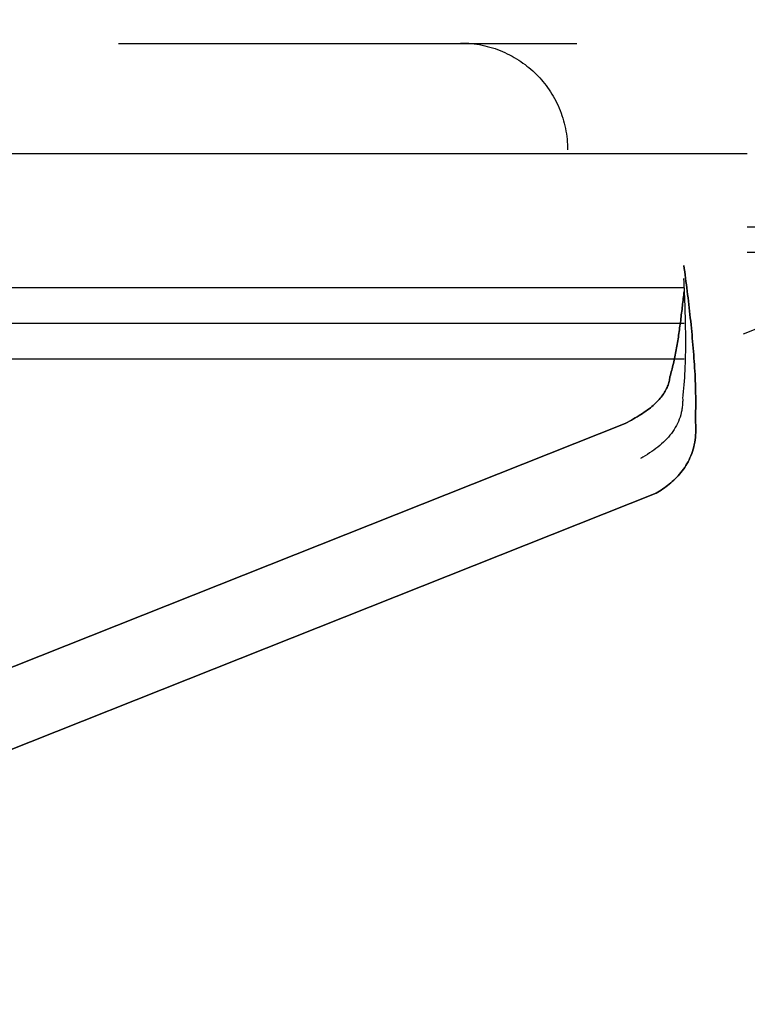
# Model space of a CAD drawing. Header units: millimetres. Extents: x -1690 to 192, y -898 to 54.
# Tile 53 of 256: x -1539 to -1526, y -821 to -803. Entities that reach past the tile are written whole.
import ezdxf

# ---------------------------------------------------------------- set-up
doc = ezdxf.new("R2010")
doc.units = ezdxf.units.MM
doc.header["$MEASUREMENT"] = 0
doc.layers.add('OVIDIO 186x93x72h', color=7, linetype='Continuous')

msp = doc.modelspace()

# ---------------------------------------------------------------- linework, layer by layer
at = {"layer": 'OVIDIO 186x93x72h', "extrusion": (0.235702, 0.235702, 0.942809)}
msp.add_lwpolyline([(537.225, 1860.592), (537.225, 1756.052)], dxfattribs=at)
at = {"layer": 'OVIDIO 186x93x72h', "extrusion": (0.881274, -0.265352, 0.39108)}
msp.add_lwpolyline([(-1180.01, 1047.12), (-1221.877, 1101.499)], dxfattribs=at)
at = {"layer": 'OVIDIO 186x93x72h', "extrusion": (-0.265352, 0.881274, 0.39108)}
msp.add_lwpolyline([(1712.627, 744.208), (1670.76, 689.829)], dxfattribs=at)
at = {"layer": 'OVIDIO 186x93x72h', "extrusion": (0.003049, -0.326394, 0.945229)}
for points in [[(-1544.877, -524.236), (-1544.922, -524.236), (-1544.966, -524.237), (-1545.012, -524.239), (-1545.057, -524.242), (-1545.103, -524.247), (-1545.149, -524.252), (-1545.195, -524.259), (-1545.242, -524.267), (-1545.288, -524.276), (-1545.335, -524.287), (-1545.382, -524.299), (-1545.428, -524.312), (-1545.475, -524.326), (-1545.522, -524.342), (-1545.568, -524.359), (-1545.615, -524.377), (-1545.661, -524.396), (-1545.707, -524.417), (-1545.753, -524.439), (-1545.798, -524.463), (-1545.843, -524.488), (-1545.888, -524.514), (-1545.932, -524.541), (-1545.975, -524.57), (-1546.018, -524.599), (-1546.06, -524.63), (-1546.102, -524.663), (-1546.143, -524.696), (-1546.183, -524.731), (-1546.222, -524.767), (-1546.26, -524.803), (-1546.298, -524.841), (-1546.334, -524.88), (-1546.37, -524.92), (-1546.404, -524.961), (-1546.438, -525.002), (-1546.47, -525.045), (-1546.501, -525.088), (-1546.532, -525.132), (-1546.561, -525.177), (-1546.589, -525.222), (-1546.615, -525.268), (-1546.641, -525.315), (-1546.665, -525.362), (-1546.688, -525.409), (-1546.71, -525.457), (-1546.731, -525.506), (-1546.75, -525.554), (-1546.768, -525.603), (-1546.785, -525.652), (-1546.801, -525.701), (-1546.815, -525.75), (-1546.828, -525.799), (-1546.84, -525.849), (-1546.851, -525.898), (-1546.861, -525.947), (-1546.869, -525.996), (-1546.877, -526.045), (-1546.883, -526.093), (-1546.888, -526.141), (-1546.892, -526.189), (-1546.895, -526.237), (-1546.897, -526.285), (-1546.898, -526.331)], [(-1546.898, -526.331), (-1546.897, -526.285), (-1546.895, -526.237), (-1546.892, -526.189), (-1546.888, -526.141), (-1546.883, -526.093), (-1546.877, -526.045), (-1546.869, -525.996), (-1546.861, -525.947), (-1546.851, -525.898), (-1546.84, -525.849), (-1546.828, -525.799), (-1546.815, -525.75), (-1546.801, -525.701), (-1546.785, -525.652), (-1546.768, -525.603), (-1546.75, -525.554), (-1546.731, -525.506), (-1546.71, -525.457), (-1546.688, -525.409), (-1546.665, -525.362), (-1546.641, -525.315), (-1546.615, -525.268), (-1546.589, -525.222), (-1546.561, -525.177), (-1546.532, -525.132), (-1546.501, -525.088), (-1546.47, -525.045), (-1546.438, -525.002), (-1546.404, -524.961), (-1546.37, -524.92), (-1546.334, -524.88), (-1546.298, -524.841), (-1546.26, -524.803), (-1546.222, -524.767), (-1546.183, -524.731), (-1546.143, -524.696), (-1546.102, -524.663), (-1546.06, -524.63), (-1546.018, -524.599), (-1545.975, -524.57), (-1545.932, -524.541), (-1545.888, -524.514), (-1545.843, -524.488), (-1545.798, -524.463), (-1545.753, -524.439), (-1545.707, -524.417), (-1545.661, -524.396), (-1545.615, -524.377), (-1545.568, -524.359), (-1545.522, -524.342), (-1545.475, -524.326), (-1545.428, -524.312), (-1545.382, -524.299), (-1545.335, -524.287), (-1545.288, -524.276), (-1545.242, -524.267), (-1545.195, -524.259), (-1545.149, -524.252), (-1545.103, -524.247), (-1545.057, -524.242), (-1545.012, -524.239), (-1544.966, -524.237), (-1544.922, -524.236), (-1544.877, -524.236)], [(-1546.893, -525.814), (-1546.892, -525.767), (-1546.89, -525.719), (-1546.887, -525.672), (-1546.883, -525.624), (-1546.878, -525.575), (-1546.872, -525.527), (-1546.864, -525.478), (-1546.856, -525.429), (-1546.846, -525.38), (-1546.835, -525.331), (-1546.823, -525.281), (-1546.81, -525.232), (-1546.796, -525.183), (-1546.78, -525.134), (-1546.763, -525.085), (-1546.745, -525.036), (-1546.726, -524.988), (-1546.705, -524.939), (-1546.683, -524.892), (-1546.66, -524.844), (-1546.636, -524.797), (-1546.61, -524.75), (-1546.583, -524.704), (-1546.556, -524.659), (-1546.526, -524.614), (-1546.496, -524.57), (-1546.465, -524.527), (-1546.433, -524.484), (-1546.399, -524.443), (-1546.364, -524.402), (-1546.329, -524.362), (-1546.292, -524.323), (-1546.255, -524.285), (-1546.217, -524.249), (-1546.177, -524.213), (-1546.137, -524.178), (-1546.097, -524.145), (-1546.055, -524.113), (-1546.013, -524.081), (-1545.97, -524.052), (-1545.926, -524.023), (-1545.882, -523.996), (-1545.838, -523.97), (-1545.793, -523.945), (-1545.748, -523.921), (-1545.702, -523.899), (-1545.656, -523.878), (-1545.61, -523.859), (-1545.563, -523.841), (-1545.517, -523.824), (-1545.47, -523.808), (-1545.423, -523.794), (-1545.376, -523.781), (-1545.33, -523.769), (-1545.283, -523.759), (-1545.236, -523.749), (-1545.19, -523.741), (-1545.144, -523.734), (-1545.098, -523.729), (-1545.052, -523.724), (-1545.006, -523.721), (-1544.961, -523.719), (-1544.917, -523.718), (-1544.872, -523.718)], [(-1544.872, -523.718), (-1544.917, -523.718), (-1544.961, -523.719), (-1545.006, -523.721), (-1545.052, -523.724), (-1545.098, -523.729), (-1545.144, -523.734), (-1545.19, -523.741), (-1545.236, -523.749), (-1545.283, -523.759), (-1545.33, -523.769), (-1545.376, -523.781), (-1545.423, -523.794), (-1545.47, -523.808), (-1545.517, -523.824), (-1545.563, -523.841), (-1545.61, -523.859), (-1545.656, -523.878), (-1545.702, -523.899), (-1545.748, -523.921), (-1545.793, -523.945), (-1545.838, -523.97), (-1545.882, -523.996), (-1545.926, -524.023), (-1545.97, -524.052), (-1546.013, -524.081), (-1546.055, -524.113), (-1546.097, -524.145), (-1546.137, -524.178), (-1546.177, -524.213), (-1546.217, -524.249), (-1546.255, -524.285), (-1546.292, -524.323), (-1546.329, -524.362), (-1546.364, -524.402), (-1546.399, -524.443), (-1546.433, -524.484), (-1546.465, -524.527), (-1546.496, -524.57), (-1546.526, -524.614), (-1546.556, -524.659), (-1546.583, -524.704), (-1546.61, -524.75), (-1546.636, -524.797), (-1546.66, -524.844), (-1546.683, -524.892), (-1546.705, -524.939), (-1546.726, -524.988), (-1546.745, -525.036), (-1546.763, -525.085), (-1546.78, -525.134), (-1546.796, -525.183), (-1546.81, -525.232), (-1546.823, -525.281), (-1546.835, -525.331), (-1546.846, -525.38), (-1546.856, -525.429), (-1546.864, -525.478), (-1546.872, -525.527), (-1546.878, -525.575), (-1546.883, -525.624), (-1546.887, -525.672), (-1546.89, -525.719), (-1546.892, -525.767), (-1546.893, -525.814)], [(-1534.329, -526.456), (-1534.329, -526.409), (-1534.33, -526.362), (-1534.332, -526.314), (-1534.335, -526.266), (-1534.339, -526.217), (-1534.344, -526.169), (-1534.351, -526.12), (-1534.358, -526.071), (-1534.367, -526.021), (-1534.377, -525.972), (-1534.388, -525.923), (-1534.4, -525.873), (-1534.414, -525.824), (-1534.428, -525.774), (-1534.444, -525.725), (-1534.461, -525.676), (-1534.48, -525.627), (-1534.5, -525.578), (-1534.52, -525.53), (-1534.543, -525.482), (-1534.566, -525.435), (-1534.591, -525.387), (-1534.616, -525.341), (-1534.643, -525.295), (-1534.671, -525.25), (-1534.701, -525.205), (-1534.731, -525.161), (-1534.763, -525.118), (-1534.795, -525.076), (-1534.829, -525.034), (-1534.864, -524.994), (-1534.9, -524.954), (-1534.936, -524.916), (-1534.974, -524.878), (-1535.013, -524.842), (-1535.052, -524.806), (-1535.092, -524.772), (-1535.133, -524.739), (-1535.174, -524.707), (-1535.217, -524.676), (-1535.26, -524.647), (-1535.303, -524.618), (-1535.347, -524.592), (-1535.392, -524.566), (-1535.436, -524.542), (-1535.482, -524.518), (-1535.527, -524.497), (-1535.573, -524.476), (-1535.619, -524.457), (-1535.665, -524.439), (-1535.712, -524.423), (-1535.758, -524.408), (-1535.805, -524.394), (-1535.851, -524.381), (-1535.898, -524.37), (-1535.944, -524.359), (-1535.99, -524.35), (-1536.037, -524.343), (-1536.082, -524.336), (-1536.128, -524.331), (-1536.173, -524.327), (-1536.219, -524.323), (-1536.263, -524.321), (-1536.308, -524.32)], [(-1536.308, -524.32), (-1536.263, -524.321), (-1536.219, -524.323), (-1536.173, -524.327), (-1536.128, -524.331), (-1536.082, -524.336), (-1536.037, -524.343), (-1535.99, -524.35), (-1535.944, -524.359), (-1535.898, -524.37), (-1535.851, -524.381), (-1535.805, -524.394), (-1535.758, -524.408), (-1535.712, -524.423), (-1535.665, -524.439), (-1535.619, -524.457), (-1535.573, -524.476), (-1535.527, -524.497), (-1535.482, -524.518), (-1535.436, -524.542), (-1535.392, -524.566), (-1535.347, -524.592), (-1535.303, -524.618), (-1535.26, -524.647), (-1535.217, -524.676), (-1535.174, -524.707), (-1535.133, -524.739), (-1535.092, -524.772), (-1535.052, -524.806), (-1535.013, -524.842), (-1534.974, -524.878), (-1534.936, -524.916), (-1534.9, -524.954), (-1534.864, -524.994), (-1534.829, -525.034), (-1534.795, -525.076), (-1534.763, -525.118), (-1534.731, -525.161), (-1534.701, -525.205), (-1534.671, -525.25), (-1534.643, -525.295), (-1534.616, -525.341), (-1534.591, -525.387), (-1534.566, -525.435), (-1534.543, -525.482), (-1534.52, -525.53), (-1534.5, -525.578), (-1534.48, -525.627), (-1534.461, -525.676), (-1534.444, -525.725), (-1534.428, -525.774), (-1534.414, -525.824), (-1534.4, -525.873), (-1534.388, -525.923), (-1534.377, -525.972), (-1534.367, -526.021), (-1534.358, -526.071), (-1534.351, -526.12), (-1534.344, -526.169), (-1534.339, -526.217), (-1534.335, -526.266), (-1534.332, -526.314), (-1534.33, -526.362), (-1534.329, -526.409), (-1534.329, -526.456)], [(-1536.303, -523.803), (-1536.258, -523.803), (-1536.213, -523.806), (-1536.168, -523.809), (-1536.123, -523.813), (-1536.077, -523.818), (-1536.031, -523.825), (-1535.985, -523.833), (-1535.939, -523.841), (-1535.893, -523.852), (-1535.846, -523.863), (-1535.8, -523.876), (-1535.753, -523.89), (-1535.707, -523.905), (-1535.66, -523.921), (-1535.614, -523.939), (-1535.568, -523.958), (-1535.522, -523.979), (-1535.476, -524.001), (-1535.431, -524.024), (-1535.386, -524.048), (-1535.342, -524.074), (-1535.298, -524.101), (-1535.255, -524.129), (-1535.212, -524.158), (-1535.169, -524.189), (-1535.128, -524.221), (-1535.087, -524.254), (-1535.047, -524.288), (-1535.007, -524.324), (-1534.969, -524.36), (-1534.931, -524.398), (-1534.895, -524.436), (-1534.859, -524.476), (-1534.824, -524.516), (-1534.79, -524.558), (-1534.758, -524.6), (-1534.726, -524.643), (-1534.696, -524.687), (-1534.666, -524.732), (-1534.638, -524.777), (-1534.611, -524.823), (-1534.585, -524.87), (-1534.561, -524.917), (-1534.537, -524.964), (-1534.515, -525.012), (-1534.494, -525.06), (-1534.475, -525.109), (-1534.456, -525.158), (-1534.439, -525.207), (-1534.423, -525.256), (-1534.409, -525.306), (-1534.395, -525.355), (-1534.383, -525.405), (-1534.372, -525.454), (-1534.362, -525.504), (-1534.353, -525.553), (-1534.346, -525.602), (-1534.339, -525.651), (-1534.334, -525.7), (-1534.33, -525.748), (-1534.327, -525.796), (-1534.325, -525.844), (-1534.324, -525.891), (-1534.324, -525.938)], [(-1534.324, -525.938), (-1534.324, -525.891), (-1534.325, -525.844), (-1534.327, -525.796), (-1534.33, -525.748), (-1534.334, -525.7), (-1534.339, -525.651), (-1534.346, -525.602), (-1534.353, -525.553), (-1534.362, -525.504), (-1534.372, -525.454), (-1534.383, -525.405), (-1534.395, -525.355), (-1534.409, -525.306), (-1534.423, -525.256), (-1534.439, -525.207), (-1534.456, -525.158), (-1534.475, -525.109), (-1534.494, -525.06), (-1534.515, -525.012), (-1534.537, -524.964), (-1534.561, -524.917), (-1534.585, -524.87), (-1534.611, -524.823), (-1534.638, -524.777), (-1534.666, -524.732), (-1534.696, -524.687), (-1534.726, -524.643), (-1534.758, -524.6), (-1534.79, -524.558), (-1534.824, -524.516), (-1534.859, -524.476), (-1534.895, -524.436), (-1534.931, -524.398), (-1534.969, -524.36), (-1535.007, -524.324), (-1535.047, -524.288), (-1535.087, -524.254), (-1535.128, -524.221), (-1535.169, -524.189), (-1535.212, -524.158), (-1535.255, -524.129), (-1535.298, -524.101), (-1535.342, -524.074), (-1535.386, -524.048), (-1535.431, -524.024), (-1535.476, -524.001), (-1535.522, -523.979), (-1535.568, -523.958), (-1535.614, -523.939), (-1535.66, -523.921), (-1535.707, -523.905), (-1535.753, -523.89), (-1535.8, -523.876), (-1535.846, -523.863), (-1535.893, -523.852), (-1535.939, -523.841), (-1535.985, -523.833), (-1536.031, -523.825), (-1536.077, -523.818), (-1536.123, -523.813), (-1536.168, -523.809), (-1536.213, -523.806), (-1536.258, -523.803), (-1536.303, -523.803)]]:
    msp.add_lwpolyline(points, dxfattribs=at)
at = {"layer": 'OVIDIO 186x93x72h', "extrusion": (0.003235, -1.55701e-05, 0.999995)}
for points in [[(-1539.627, -803.234), (-1539.677, -803.235), (-1539.727, -803.237), (-1539.778, -803.24), (-1539.828, -803.244), (-1539.878, -803.25), (-1539.928, -803.257), (-1539.977, -803.265), (-1540.027, -803.275), (-1540.076, -803.285), (-1540.125, -803.297), (-1540.174, -803.31), (-1540.222, -803.325), (-1540.269, -803.34), (-1540.317, -803.357), (-1540.363, -803.375), (-1540.409, -803.393), (-1540.455, -803.413), (-1540.499, -803.434), (-1540.544, -803.456), (-1540.587, -803.479), (-1540.63, -803.503), (-1540.671, -803.528), (-1540.712, -803.554), (-1540.753, -803.581), (-1540.792, -803.608), (-1540.83, -803.636), (-1540.868, -803.665), (-1540.904, -803.695), (-1540.94, -803.725), (-1540.975, -803.756), (-1541.009, -803.788), (-1541.041, -803.82), (-1541.073, -803.853), (-1541.105, -803.887), (-1541.136, -803.921), (-1541.166, -803.957), (-1541.196, -803.994), (-1541.225, -804.031), (-1541.253, -804.069), (-1541.281, -804.109), (-1541.307, -804.149), (-1541.333, -804.19), (-1541.358, -804.232), (-1541.382, -804.274), (-1541.405, -804.318), (-1541.427, -804.362), (-1541.448, -804.407), (-1541.468, -804.452), (-1541.487, -804.498), (-1541.505, -804.545), (-1541.521, -804.592), (-1541.537, -804.64), (-1541.551, -804.688), (-1541.564, -804.736), (-1541.576, -804.785), (-1541.587, -804.834), (-1541.596, -804.884), (-1541.605, -804.934), (-1541.611, -804.983), (-1541.617, -805.034), (-1541.622, -805.084), (-1541.625, -805.134), (-1541.627, -805.184), (-1541.627, -805.234)], [(-1531.057, -803.234), (-1531.007, -803.235), (-1530.957, -803.237), (-1530.907, -803.24), (-1530.857, -803.244), (-1530.807, -803.25), (-1530.757, -803.257), (-1530.707, -803.265), (-1530.657, -803.275), (-1530.608, -803.285), (-1530.559, -803.297), (-1530.511, -803.311), (-1530.463, -803.325), (-1530.415, -803.34), (-1530.368, -803.357), (-1530.321, -803.375), (-1530.275, -803.394), (-1530.23, -803.414), (-1530.185, -803.435), (-1530.141, -803.457), (-1530.097, -803.48), (-1530.055, -803.504), (-1530.013, -803.529), (-1529.972, -803.554), (-1529.932, -803.581), (-1529.893, -803.609), (-1529.854, -803.637), (-1529.817, -803.666), (-1529.78, -803.695), (-1529.744, -803.726), (-1529.71, -803.757), (-1529.676, -803.788), (-1529.643, -803.82), (-1529.611, -803.853), (-1529.579, -803.887), (-1529.548, -803.922), (-1529.518, -803.957), (-1529.488, -803.994), (-1529.46, -804.031), (-1529.431, -804.07), (-1529.404, -804.109), (-1529.377, -804.149), (-1529.351, -804.19), (-1529.327, -804.232), (-1529.303, -804.275), (-1529.279, -804.318), (-1529.257, -804.362), (-1529.236, -804.407), (-1529.216, -804.452), (-1529.198, -804.498), (-1529.18, -804.545), (-1529.163, -804.592), (-1529.148, -804.64), (-1529.133, -804.688), (-1529.12, -804.737), (-1529.108, -804.785), (-1529.098, -804.835), (-1529.088, -804.884), (-1529.08, -804.934), (-1529.073, -804.984), (-1529.067, -805.034), (-1529.063, -805.084), (-1529.06, -805.134), (-1529.058, -805.184), (-1529.057, -805.234)]]:
    msp.add_lwpolyline(points, dxfattribs=at)
at = {"layer": 'OVIDIO 186x93x72h', "extrusion": (2.56846e-05, 1, -8.30777e-08)}
for points in [[(1528.851, 678.285), (1537.421, 678.313)], [(1537.421, 678.313), (1528.851, 678.285)], [(1537.415, 679.899), (1528.845, 679.872)], [(1528.845, 679.872), (1537.415, 679.899)]]:
    msp.add_lwpolyline(points, dxfattribs=at)
at = {"layer": 'OVIDIO 186x93x72h', "extrusion": (5.03619e-08, 1, 1.55701e-05)}
for points in [[(1537.441, 678.325), (1537.436, 679.912)], [(1537.436, 679.912), (1537.441, 678.325)]]:
    msp.add_lwpolyline(points, dxfattribs=at)
at = {"layer": 'OVIDIO 186x93x72h', "extrusion": (1.53093e-05, 0, 1)}
msp.add_lwpolyline([(-1537.449, -803.245), (-1528.879, -803.245)], dxfattribs=at)
at = {"layer": 'OVIDIO 186x93x72h', "extrusion": (1, 0, -1.53089e-05)}
msp.add_lwpolyline([(-803.245, 679.862), (-803.245, 678.275)], dxfattribs=at)
at = {"layer": 'OVIDIO 186x93x72h', "extrusion": (5.03619e-08, 1, 1.557e-05)}
for points in [[(1528.866, 679.884), (1528.871, 678.297)], [(1528.871, 678.297), (1528.866, 679.884)], [(1526.868, 679.187), (1526.874, 677.6)], [(1526.874, 677.6), (1526.868, 679.187)]]:
    msp.add_lwpolyline(points, dxfattribs=at)
at = {"layer": 'OVIDIO 186x93x72h', "extrusion": (5.03618e-08, 1, 1.557e-05)}
for points in [[(1538.856, 678.127), (1538.851, 679.714)], [(1527.453, 679.677), (1527.458, 678.091)]]:
    msp.add_lwpolyline(points, dxfattribs=at)
at = {"layer": 'OVIDIO 186x93x72h', "extrusion": (0, 1, 0)}
for points in [[(1525.689, 678.939), (1588.938, 678.939)], [(1588.938, 678.939), (1525.689, 678.939)], [(1525.689, 677.15), (749.111, 677.15)], [(749.111, 677.15), (1525.689, 677.15)], [(1588.938, 679.61), (1525.689, 679.61)], [(1525.689, 679.61), (1588.938, 679.61)], [(1525.689, 677.821), (749.111, 677.821)], [(749.111, 677.821), (1525.689, 677.821)], [(749.111, 677.597), (1525.689, 677.597)], [(1525.689, 677.597), (749.111, 677.597)], [(1525.689, 676.256), (749.111, 676.256)], [(749.111, 676.256), (1525.689, 676.256)]]:
    msp.add_lwpolyline(points, dxfattribs=at)
at = {"layer": 'OVIDIO 186x93x72h', "extrusion": (1, 0, 0)}
for points in [[(-805.974, 679.61), (-804.632, 678.939)], [(-804.632, 678.939), (-805.527, 677.15)], [(-805.527, 677.15), (-804.632, 678.939)], [(-804.632, 678.939), (-805.974, 679.61)], [(-805.079, 678.044), (-806.421, 678.715)], [(-805.303, 679.274), (-806.197, 677.485)], [(-806.868, 677.821), (-805.527, 677.15)], [(-805.527, 677.15), (-805.547, 677.11), (-805.568, 677.071), (-805.591, 677.032), (-805.614, 676.993), (-805.639, 676.954), (-805.664, 676.916), (-805.691, 676.877), (-805.719, 676.839), (-805.748, 676.802), (-805.778, 676.765), (-805.809, 676.728), (-805.842, 676.692), (-805.875, 676.657), (-805.909, 676.622), (-805.945, 676.588), (-805.981, 676.554), (-806.019, 676.522), (-806.057, 676.49), (-806.097, 676.459), (-806.137, 676.428), (-806.178, 676.399), (-806.221, 676.371), (-806.264, 676.343), (-806.308, 676.317), (-806.352, 676.292), (-806.398, 676.267), (-806.444, 676.244), (-806.49, 676.222), (-806.538, 676.202), (-806.586, 676.182), (-806.634, 676.164), (-806.683, 676.147), (-806.732, 676.131), (-806.782, 676.117), (-806.832, 676.104), (-806.882, 676.092), (-806.933, 676.081), (-806.983, 676.072), (-807.034, 676.064), (-807.085, 676.058), (-807.136, 676.052), (-807.187, 676.049), (-807.238, 676.046), (-807.288, 676.045), (-807.339, 676.045), (-807.389, 676.046), (-807.439, 676.048), (-807.489, 676.052), (-807.538, 676.057), (-807.587, 676.063), (-807.635, 676.07), (-807.683, 676.078), (-807.731, 676.088), (-807.777, 676.098), (-807.824, 676.11), (-807.869, 676.123), (-807.914, 676.136), (-807.959, 676.151), (-808.002, 676.166), (-808.045, 676.182), (-808.088, 676.2), (-808.129, 676.217), (-808.17, 676.236), (-808.21, 676.256)], [(-805.527, 677.15), (-806.868, 677.821)], [(-808.21, 676.256), (-808.17, 676.236), (-808.129, 676.217), (-808.088, 676.2), (-808.045, 676.182), (-808.002, 676.166), (-807.959, 676.151), (-807.914, 676.136), (-807.869, 676.123), (-807.824, 676.11), (-807.777, 676.098), (-807.731, 676.088), (-807.683, 676.078), (-807.635, 676.07), (-807.587, 676.063), (-807.538, 676.057), (-807.489, 676.052), (-807.439, 676.048), (-807.389, 676.046), (-807.339, 676.045), (-807.288, 676.045), (-807.238, 676.046), (-807.187, 676.049), (-807.136, 676.052), (-807.085, 676.058), (-807.034, 676.064), (-806.983, 676.072), (-806.933, 676.081), (-806.882, 676.092), (-806.832, 676.104), (-806.782, 676.117), (-806.732, 676.131), (-806.683, 676.147), (-806.634, 676.164), (-806.586, 676.182), (-806.538, 676.202), (-806.49, 676.222), (-806.444, 676.244), (-806.398, 676.267), (-806.352, 676.292), (-806.308, 676.317), (-806.264, 676.343), (-806.221, 676.371), (-806.178, 676.399), (-806.137, 676.428), (-806.097, 676.459), (-806.057, 676.49), (-806.019, 676.522), (-805.981, 676.554), (-805.945, 676.588), (-805.909, 676.622), (-805.875, 676.657), (-805.842, 676.692), (-805.809, 676.728), (-805.778, 676.765), (-805.748, 676.802), (-805.719, 676.839), (-805.691, 676.877), (-805.664, 676.916), (-805.639, 676.954), (-805.614, 676.993), (-805.591, 677.032), (-805.568, 677.071), (-805.547, 677.11), (-805.527, 677.15)], [(-806.868, 677.821), (-805.974, 679.61)], [(-805.974, 679.61), (-806.868, 677.821)], [(-806.213, 676.375), (-807.763, 677.15)], [(-806.421, 677.597), (-807.196, 676.048)], [(-807.539, 677.597), (-807.53, 677.593), (-807.521, 677.588), (-807.511, 677.584), (-807.502, 677.58), (-807.492, 677.577), (-807.483, 677.573), (-807.473, 677.57), (-807.463, 677.567), (-807.453, 677.564), (-807.443, 677.561), (-807.433, 677.559), (-807.424, 677.556), (-807.414, 677.554), (-807.403, 677.552), (-807.393, 677.551), (-807.383, 677.549), (-807.374, 677.548), (-807.365, 677.547), (-807.356, 677.546), (-807.347, 677.545), (-807.337, 677.545), (-807.328, 677.545), (-807.319, 677.544), (-807.309, 677.544), (-807.3, 677.545), (-807.29, 677.545), (-807.28, 677.546), (-807.271, 677.546), (-807.261, 677.547), (-807.252, 677.548), (-807.242, 677.55), (-807.232, 677.551), (-807.223, 677.553), (-807.213, 677.555), (-807.203, 677.557), (-807.194, 677.559), (-807.184, 677.562), (-807.175, 677.565), (-807.165, 677.568), (-807.156, 677.571), (-807.146, 677.574), (-807.137, 677.577), (-807.128, 677.581), (-807.118, 677.585), (-807.109, 677.589), (-807.1, 677.593), (-807.091, 677.598), (-807.082, 677.602), (-807.073, 677.607), (-807.065, 677.612), (-807.056, 677.617), (-807.047, 677.622), (-807.039, 677.628), (-807.031, 677.633), (-807.023, 677.639), (-807.015, 677.645), (-807.007, 677.651), (-806.999, 677.657), (-806.991, 677.664), (-806.984, 677.67), (-806.976, 677.677), (-806.969, 677.684), (-806.962, 677.69), (-806.955, 677.697), (-806.949, 677.705), (-806.942, 677.712), (-806.936, 677.719), (-806.929, 677.727), (-806.923, 677.734), (-806.918, 677.742), (-806.912, 677.749), (-806.906, 677.757), (-806.901, 677.765), (-806.896, 677.773), (-806.891, 677.781), (-806.886, 677.789), (-806.881, 677.797), (-806.877, 677.805), (-806.872, 677.813), (-806.868, 677.821)], [(-806.868, 677.821), (-806.872, 677.813), (-806.877, 677.805), (-806.881, 677.797), (-806.886, 677.789), (-806.891, 677.781), (-806.896, 677.773), (-806.901, 677.765), (-806.906, 677.757), (-806.912, 677.749), (-806.918, 677.742), (-806.923, 677.734), (-806.929, 677.727), (-806.936, 677.719), (-806.942, 677.712), (-806.949, 677.705), (-806.955, 677.697), (-806.962, 677.69), (-806.969, 677.684), (-806.976, 677.677), (-806.984, 677.67), (-806.991, 677.664), (-806.999, 677.657), (-807.007, 677.651), (-807.015, 677.645), (-807.023, 677.639), (-807.031, 677.633), (-807.039, 677.628), (-807.047, 677.622), (-807.056, 677.617), (-807.065, 677.612), (-807.073, 677.607), (-807.082, 677.602), (-807.091, 677.598), (-807.1, 677.593), (-807.109, 677.589), (-807.118, 677.585), (-807.128, 677.581), (-807.137, 677.577), (-807.146, 677.574), (-807.156, 677.571), (-807.165, 677.568), (-807.175, 677.565), (-807.184, 677.562), (-807.194, 677.559), (-807.203, 677.557), (-807.213, 677.555), (-807.223, 677.553), (-807.232, 677.551), (-807.242, 677.55), (-807.252, 677.548), (-807.261, 677.547), (-807.271, 677.546), (-807.28, 677.546), (-807.29, 677.545), (-807.3, 677.545), (-807.309, 677.544), (-807.319, 677.544), (-807.328, 677.545), (-807.337, 677.545), (-807.347, 677.545), (-807.356, 677.546), (-807.365, 677.547), (-807.374, 677.548), (-807.383, 677.549), (-807.393, 677.551), (-807.403, 677.552), (-807.414, 677.554), (-807.424, 677.556), (-807.433, 677.559), (-807.443, 677.561), (-807.453, 677.564), (-807.463, 677.567), (-807.473, 677.57), (-807.483, 677.573), (-807.492, 677.577), (-807.502, 677.58), (-807.511, 677.584), (-807.521, 677.588), (-807.53, 677.593), (-807.539, 677.597)], [(-808.21, 676.256), (-807.539, 677.597)], [(-811.208, 679.432), (-807.539, 677.597)], [(-807.539, 677.597), (-808.21, 676.256)], [(-807.539, 677.597), (-811.208, 679.432)], [(-807.807, 681.085), (-809.149, 678.402)], [(-807.807, 681.085), (-809.149, 678.402)], [(-807.874, 676.926), (-811.544, 678.761)], [(-808.21, 676.256), (-811.879, 678.09)], [(-811.879, 678.09), (-808.21, 676.256)], [(-810.044, 677.173), (-809.374, 678.514)], [(-811.879, 678.09), (-811.208, 679.432)], [(-811.208, 679.432), (-811.879, 678.09)], [(-814.057, 680.856), (-812.716, 683.54)], [(-816.358, 682.007), (-815.017, 684.69)]]:
    msp.add_lwpolyline(points, dxfattribs=at)
at = {"layer": 'OVIDIO 186x93x72h'}
for points in [[(-1588.938, -805.303), (-1525.689, -805.303)], [(-749.111, -806.683), (-1525.689, -806.683)], [(-749.111, -807.157), (-1525.689, -807.157)], [(-1539.438, -807.807), (-1526.871, -807.807)], [(-1539.438, -808.478), (-1526.871, -808.478)], [(-1526.871, -809.149), (-1539.438, -809.149)]]:
    msp.add_lwpolyline(points, dxfattribs=at)
at = {"layer": 'OVIDIO 186x93x72h', "extrusion": (0.999999, -0.001021, -0.000352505)}
for points in [[(-808.953, 676.307), (-806.803, 677.05)], [(-806.803, 677.05), (-808.953, 676.307)], [(-809.198, 677.016), (-806.803, 677.843)], [(-806.803, 678.637), (-809.443, 677.725)], [(-809.443, 677.725), (-806.803, 678.637)]]:
    msp.add_lwpolyline(points, dxfattribs=at)
at = {"layer": 'OVIDIO 186x93x72h', "extrusion": (0.999995, 0.000995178, -0.002882)}
for points in [[(-804.555, 672.896), (-805.045, 674.313)], [(-805.875, 672.44), (-806.365, 673.858)], [(-806.365, 673.858), (-805.875, 672.44)]]:
    msp.add_lwpolyline(points, dxfattribs=at)
at = {"layer": 'OVIDIO 186x93x72h', "extrusion": (-0.114881, -0.045678, 0.992329)}
for points in [[(186.124, -1620.297), (186.124, -1727.153)], [(186.124, -1727.153), (186.124, -1620.297)], [(186.581, -1620.297), (186.581, -1727.153)], [(186.581, -1727.153), (186.581, -1620.297)], [(187.725, -1620.95), (187.725, -1729.865)], [(188.412, -1620.951), (188.412, -1729.865)]]:
    msp.add_lwpolyline(points, dxfattribs=at)
at = {"layer": 'OVIDIO 186x93x72h', "extrusion": (0.947935, 0.180645, 0.262271)}
for points in [[(-509.292, 1087.847), (-510.173, 1086.633)], [(-510.173, 1086.633), (-509.292, 1087.847)], [(-510.173, 1086.633), (-510.053, 1086.799)]]:
    msp.add_lwpolyline(points, dxfattribs=at)
at = {"layer": 'OVIDIO 186x93x72h', "extrusion": (0.925924, 0.315264, 0.208021)}
msp.add_lwpolyline([(-275.715, 1018.21), (-274.433, 1018.993)], dxfattribs=at)
at = {"layer": 'OVIDIO 186x93x72h', "extrusion": (0.202866, 0.108989, 0.973122)}
for points in [[(9.287, 1847.46), (9.287, 1839.416)], [(9.287, 1839.416), (9.287, 1847.46)], [(8.574, 1839.416), (8.574, 1847.46)], [(7.861, 1847.46), (7.861, 1839.416)], [(7.861, 1839.416), (7.861, 1847.46)], [(7.49, 1857.351), (7.49, 1847.561)], [(7.49, 1847.561), (7.49, 1857.351)], [(6.777, 1847.561), (6.777, 1857.351)], [(6.064, 1857.351), (6.064, 1847.561)], [(6.064, 1847.561), (6.064, 1857.351)]]:
    msp.add_lwpolyline(points, dxfattribs=at)
at = {"layer": 'OVIDIO 186x93x72h', "extrusion": (0.12261, -0.276089, 0.953279)}
for points in [[(-1725.362, 90.304), (-1725.362, 88.804)], [(-1725.362, 88.804), (-1725.362, 90.304)], [(-1729.264, 90.304), (-1729.264, 88.804)], [(-1733.167, 90.304), (-1733.167, 88.804)], [(-1733.167, 88.804), (-1733.167, 90.304)], [(-1732.517, 90.304), (-1732.517, 88.804)], [(-1731.866, 88.804), (-1731.866, 90.304)], [(-1731.866, 90.304), (-1731.866, 88.804)], [(-1736.616, 90.304), (-1736.616, 88.804)]]:
    msp.add_lwpolyline(points, dxfattribs=at)
at = {"layer": 'OVIDIO 186x93x72h', "extrusion": (0.202852, 0.108979, 0.973126)}
for points in [[(7.441, 1998.601), (7.441, 1837.945)], [(7.441, 1837.945), (7.441, 1998.601)], [(7.146, 1998.601), (7.146, 1837.945)], [(6.85, 1998.601), (6.85, 1837.945)], [(6.85, 1837.945), (6.85, 1998.601)], [(10.458, 1847.455), (10.458, 1857.447)], [(9.867, 1857.447), (9.867, 1847.455)], [(9.276, 1857.447), (9.276, 1847.455)]]:
    msp.add_lwpolyline(points, dxfattribs=at)
at = {"layer": 'OVIDIO 186x93x72h', "extrusion": (-0.38691, 0.87123, 0.30209)}
for points in [[(1731.866, 691.249), (1733.166, 685.608), (1733.167, 685.606)], [(1733.167, 685.606), (1733.166, 685.608), (1731.866, 691.249)]]:
    msp.add_lwpolyline(points, dxfattribs=at)
at = {"layer": 'OVIDIO 186x93x72h', "extrusion": (0.058701, 0.984053, 0.167909)}
for points in [[(1483.344, 822.862), (1481.406, 828.319)], [(1481.077, 828.202), (1483.016, 822.745)], [(1483.016, 822.745), (1481.077, 828.202)]]:
    msp.add_lwpolyline(points, dxfattribs=at)
at = {"layer": 'OVIDIO 186x93x72h', "extrusion": (0.046296, 0.021464, 0.998697)}
for points in [[(-94.303, 1766.601), (-94.303, 1776.65)], [(-95.789, 1766.569), (-95.789, 1776.61)]]:
    msp.add_lwpolyline(points, dxfattribs=at)
at = {"layer": 'OVIDIO 186x93x72h'}
for points in [[(-1526.659, -810.285, 677.239), (-1526.657, -810.232, 677.204), (-1526.656, -810.179, 677.17), (-1526.655, -810.125, 677.138), (-1526.654, -810.07, 677.106), (-1526.653, -810.015, 677.075), (-1526.653, -809.959, 677.045), (-1526.653, -809.903, 677.017), (-1526.654, -809.846, 676.989), (-1526.655, -809.788, 676.963), (-1526.656, -809.731, 676.937), (-1526.658, -809.672, 676.913), (-1526.66, -809.614, 676.89), (-1526.662, -809.554, 676.868), (-1526.664, -809.495, 676.847), (-1526.667, -809.435, 676.827), (-1526.67, -809.374, 676.808), (-1526.674, -809.314, 676.791), (-1526.678, -809.253, 676.774), (-1526.682, -809.192, 676.759), (-1526.686, -809.13, 676.745), (-1526.69, -809.068, 676.732), (-1526.695, -809.006, 676.721), (-1526.7, -808.944, 676.71), (-1526.705, -808.882, 676.701), (-1526.711, -808.819, 676.693), (-1526.717, -808.756, 676.686), (-1526.722, -808.694, 676.681), (-1526.729, -808.631, 676.676), (-1526.735, -808.568, 676.673), (-1526.741, -808.505, 676.671), (-1526.748, -808.442, 676.67), (-1526.755, -808.379, 676.671), (-1526.761, -808.317, 676.673), (-1526.768, -808.254, 676.676), (-1526.776, -808.191, 676.68), (-1526.783, -808.129, 676.685), (-1526.79, -808.066, 676.692), (-1526.798, -808.004, 676.7), (-1526.805, -807.942, 676.709), (-1526.813, -807.88, 676.72), (-1526.821, -807.818, 676.731), (-1526.828, -807.757, 676.744), (-1526.836, -807.696, 676.758), (-1526.844, -807.635, 676.773), (-1526.852, -807.574, 676.789), (-1526.86, -807.514, 676.807), (-1526.868, -807.454, 676.825), (-1526.876, -807.395, 676.845)], [(-1526.876, -807.395, 676.845), (-1526.868, -807.454, 676.825), (-1526.86, -807.514, 676.807), (-1526.852, -807.574, 676.789), (-1526.844, -807.635, 676.773), (-1526.836, -807.696, 676.758), (-1526.828, -807.757, 676.744), (-1526.821, -807.818, 676.731), (-1526.813, -807.88, 676.72), (-1526.805, -807.942, 676.709), (-1526.798, -808.004, 676.7), (-1526.79, -808.066, 676.692), (-1526.783, -808.129, 676.685), (-1526.776, -808.191, 676.68), (-1526.768, -808.254, 676.676), (-1526.761, -808.317, 676.673), (-1526.755, -808.379, 676.671), (-1526.748, -808.442, 676.67), (-1526.741, -808.505, 676.671), (-1526.735, -808.568, 676.673), (-1526.729, -808.631, 676.676), (-1526.722, -808.694, 676.681), (-1526.717, -808.756, 676.686), (-1526.711, -808.819, 676.693), (-1526.705, -808.882, 676.701), (-1526.7, -808.944, 676.71), (-1526.695, -809.006, 676.721), (-1526.69, -809.068, 676.732), (-1526.686, -809.13, 676.745), (-1526.682, -809.192, 676.759), (-1526.678, -809.253, 676.774), (-1526.674, -809.314, 676.791), (-1526.67, -809.374, 676.808), (-1526.667, -809.435, 676.827), (-1526.664, -809.495, 676.847), (-1526.662, -809.554, 676.868), (-1526.66, -809.614, 676.89), (-1526.658, -809.672, 676.913), (-1526.656, -809.731, 676.937), (-1526.655, -809.788, 676.963), (-1526.654, -809.846, 676.989), (-1526.653, -809.903, 677.017), (-1526.653, -809.959, 677.045), (-1526.653, -810.015, 677.075), (-1526.654, -810.07, 677.106), (-1526.655, -810.125, 677.138), (-1526.656, -810.179, 677.17), (-1526.657, -810.232, 677.204), (-1526.659, -810.285, 677.239)], [(-1526.897, -809.883, 677.822), (-1526.889, -809.821, 677.784), (-1526.882, -809.758, 677.748), (-1526.875, -809.694, 677.713), (-1526.869, -809.629, 677.681), (-1526.864, -809.563, 677.65), (-1526.859, -809.496, 677.621), (-1526.855, -809.428, 677.594), (-1526.852, -809.36, 677.569), (-1526.848, -809.291, 677.545), (-1526.846, -809.221, 677.524), (-1526.844, -809.15, 677.504), (-1526.842, -809.08, 677.487), (-1526.841, -809.008, 677.471), (-1526.84, -808.936, 677.457), (-1526.84, -808.864, 677.445), (-1526.84, -808.792, 677.435), (-1526.84, -808.719, 677.428), (-1526.841, -808.646, 677.422), (-1526.842, -808.573, 677.418), (-1526.843, -808.5, 677.416), (-1526.845, -808.427, 677.416), (-1526.846, -808.354, 677.418), (-1526.848, -808.281, 677.422), (-1526.851, -808.208, 677.428), (-1526.853, -808.136, 677.436), (-1526.856, -808.063, 677.446), (-1526.858, -807.992, 677.458), (-1526.861, -807.92, 677.473), (-1526.864, -807.849, 677.489), (-1526.867, -807.778, 677.508), (-1526.871, -807.708, 677.528), (-1526.874, -807.639, 677.551)], [(-1527.137, -809.478, 678.41), (-1527.128, -809.449, 678.393), (-1527.12, -809.419, 678.378), (-1527.111, -809.389, 678.362), (-1527.103, -809.358, 678.347), (-1527.095, -809.328, 678.333), (-1527.087, -809.297, 678.319), (-1527.08, -809.266, 678.306), (-1527.072, -809.234, 678.293), (-1527.065, -809.202, 678.281), (-1527.058, -809.17, 678.27), (-1527.051, -809.138, 678.258), (-1527.044, -809.105, 678.248), (-1527.037, -809.073, 678.238), (-1527.03, -809.04, 678.228), (-1527.024, -809.007, 678.22), (-1527.018, -808.974, 678.211), (-1527.012, -808.94, 678.204), (-1527.006, -808.907, 678.196), (-1527, -808.873, 678.19), (-1526.994, -808.839, 678.184), (-1526.989, -808.805, 678.179), (-1526.984, -808.771, 678.174), (-1526.978, -808.737, 678.17), (-1526.973, -808.702, 678.166), (-1526.968, -808.668, 678.163), (-1526.963, -808.634, 678.161), (-1526.958, -808.599, 678.159), (-1526.954, -808.565, 678.158), (-1526.949, -808.53, 678.157), (-1526.944, -808.495, 678.157), (-1526.94, -808.461, 678.158), (-1526.935, -808.426, 678.159), (-1526.931, -808.392, 678.161), (-1526.927, -808.357, 678.164), (-1526.923, -808.323, 678.167), (-1526.918, -808.289, 678.171), (-1526.914, -808.254, 678.175), (-1526.91, -808.22, 678.18), (-1526.906, -808.186, 678.186), (-1526.902, -808.152, 678.192), (-1526.898, -808.118, 678.199), (-1526.894, -808.084, 678.206), (-1526.891, -808.05, 678.214), (-1526.887, -808.017, 678.223), (-1526.883, -807.984, 678.232), (-1526.879, -807.95, 678.242), (-1526.875, -807.917, 678.252), (-1526.871, -807.885, 678.263)], [(-1526.871, -807.885, 678.263), (-1526.875, -807.917, 678.252), (-1526.879, -807.95, 678.242), (-1526.883, -807.984, 678.232), (-1526.887, -808.017, 678.223), (-1526.891, -808.05, 678.214), (-1526.894, -808.084, 678.206), (-1526.898, -808.118, 678.199), (-1526.902, -808.152, 678.192), (-1526.906, -808.186, 678.186), (-1526.91, -808.22, 678.18), (-1526.914, -808.254, 678.175), (-1526.918, -808.289, 678.171), (-1526.923, -808.323, 678.167), (-1526.927, -808.357, 678.164), (-1526.931, -808.392, 678.161), (-1526.935, -808.426, 678.159), (-1526.94, -808.461, 678.158), (-1526.944, -808.495, 678.157), (-1526.949, -808.53, 678.157), (-1526.954, -808.565, 678.158), (-1526.958, -808.599, 678.159), (-1526.963, -808.634, 678.161), (-1526.968, -808.668, 678.163), (-1526.973, -808.702, 678.166), (-1526.978, -808.737, 678.17), (-1526.984, -808.771, 678.174), (-1526.989, -808.805, 678.179), (-1526.994, -808.839, 678.184), (-1527, -808.873, 678.19), (-1527.006, -808.907, 678.196), (-1527.012, -808.94, 678.204), (-1527.018, -808.974, 678.211), (-1527.024, -809.007, 678.22), (-1527.03, -809.04, 678.228), (-1527.037, -809.073, 678.238), (-1527.044, -809.105, 678.248), (-1527.051, -809.138, 678.258), (-1527.058, -809.17, 678.27), (-1527.065, -809.202, 678.281), (-1527.072, -809.234, 678.293), (-1527.08, -809.266, 678.306), (-1527.087, -809.297, 678.319), (-1527.095, -809.328, 678.333), (-1527.103, -809.358, 678.347), (-1527.111, -809.389, 678.362), (-1527.12, -809.419, 678.378), (-1527.128, -809.449, 678.393), (-1527.137, -809.478, 678.41)], [(-1527.975, -810.352, 679.002), (-1527.934, -810.332, 678.994), (-1527.895, -810.311, 678.986), (-1527.856, -810.29, 678.976), (-1527.819, -810.269, 678.966), (-1527.783, -810.249, 678.955), (-1527.747, -810.228, 678.944), (-1527.713, -810.207, 678.931), (-1527.679, -810.186, 678.919), (-1527.647, -810.165, 678.905), (-1527.616, -810.143, 678.891), (-1527.585, -810.122, 678.877), (-1527.556, -810.101, 678.862), (-1527.527, -810.079, 678.847), (-1527.5, -810.058, 678.832), (-1527.474, -810.036, 678.816), (-1527.448, -810.014, 678.8), (-1527.424, -809.992, 678.784), (-1527.401, -809.97, 678.768), (-1527.378, -809.948, 678.751), (-1527.357, -809.926, 678.734), (-1527.337, -809.904, 678.718), (-1527.318, -809.882, 678.701), (-1527.299, -809.86, 678.684), (-1527.282, -809.837, 678.667), (-1527.266, -809.815, 678.65), (-1527.25, -809.792, 678.633), (-1527.236, -809.769, 678.616), (-1527.223, -809.747, 678.599), (-1527.21, -809.724, 678.582), (-1527.199, -809.702, 678.566), (-1527.188, -809.679, 678.549), (-1527.179, -809.656, 678.533), (-1527.17, -809.634, 678.517), (-1527.163, -809.612, 678.501), (-1527.156, -809.589, 678.485), (-1527.151, -809.567, 678.47), (-1527.146, -809.545, 678.454), (-1527.142, -809.522, 678.439), (-1527.139, -809.5, 678.424), (-1527.137, -809.478, 678.41)], [(-1527.137, -809.478, 678.41), (-1527.139, -809.5, 678.424), (-1527.142, -809.522, 678.439), (-1527.146, -809.545, 678.454), (-1527.151, -809.567, 678.47), (-1527.156, -809.589, 678.485), (-1527.163, -809.612, 678.501), (-1527.17, -809.634, 678.517), (-1527.179, -809.656, 678.533), (-1527.188, -809.679, 678.549), (-1527.199, -809.702, 678.566), (-1527.21, -809.724, 678.582), (-1527.223, -809.747, 678.599), (-1527.236, -809.769, 678.616), (-1527.25, -809.792, 678.633), (-1527.266, -809.815, 678.65), (-1527.282, -809.837, 678.667), (-1527.299, -809.86, 678.684), (-1527.318, -809.882, 678.701), (-1527.337, -809.904, 678.718), (-1527.357, -809.926, 678.734), (-1527.378, -809.948, 678.751), (-1527.401, -809.97, 678.768), (-1527.424, -809.992, 678.784), (-1527.448, -810.014, 678.8), (-1527.474, -810.036, 678.816), (-1527.5, -810.058, 678.832), (-1527.527, -810.079, 678.847), (-1527.556, -810.101, 678.862), (-1527.585, -810.122, 678.877), (-1527.616, -810.143, 678.891), (-1527.647, -810.165, 678.905), (-1527.679, -810.186, 678.919), (-1527.713, -810.207, 678.931), (-1527.747, -810.228, 678.944), (-1527.783, -810.249, 678.955), (-1527.819, -810.269, 678.966), (-1527.856, -810.29, 678.976), (-1527.895, -810.311, 678.986), (-1527.934, -810.332, 678.994), (-1527.975, -810.352, 679.002)], [(-1526.898, -809.882, 677.824), (-1526.897, -809.905, 677.84), (-1526.897, -809.928, 677.857), (-1526.898, -809.951, 677.874), (-1526.899, -809.974, 677.891), (-1526.9, -809.997, 677.908), (-1526.902, -810.019, 677.925), (-1526.904, -810.042, 677.943), (-1526.907, -810.064, 677.96), (-1526.911, -810.086, 677.977), (-1526.914, -810.108, 677.995), (-1526.919, -810.129, 678.013), (-1526.923, -810.151, 678.03), (-1526.934, -810.193, 678.066), (-1526.947, -810.235, 678.101), (-1526.961, -810.275, 678.137), (-1526.977, -810.316, 678.172), (-1526.995, -810.355, 678.208), (-1527.014, -810.393, 678.243), (-1527.035, -810.431, 678.277), (-1527.058, -810.468, 678.311), (-1527.082, -810.504, 678.345), (-1527.108, -810.54, 678.378), (-1527.135, -810.574, 678.411), (-1527.164, -810.608, 678.442), (-1527.194, -810.641, 678.473), (-1527.225, -810.673, 678.504), (-1527.257, -810.705, 678.533), (-1527.291, -810.735, 678.561), (-1527.326, -810.765, 678.588), (-1527.362, -810.795, 678.614), (-1527.399, -810.823, 678.639), (-1527.438, -810.851, 678.662), (-1527.477, -810.879, 678.685), (-1527.517, -810.905, 678.706), (-1527.557, -810.931, 678.725), (-1527.599, -810.957, 678.743), (-1527.641, -810.982, 678.76), (-1527.663, -810.994, 678.768), (-1527.685, -811.006, 678.775)], [(-1628.013, -850.128, 665.589), (-1627.321, -849.853, 665.682), (-1527.975, -810.352, 679.002)], [(-1527.975, -810.352, 679.002), (-1627.321, -849.853, 665.682), (-1628.013, -850.128, 665.589)], [(-1527.395, -811.659, 678.548), (-1527.363, -811.64, 678.533), (-1527.331, -811.62, 678.516), (-1527.3, -811.599, 678.498), (-1527.27, -811.578, 678.478), (-1527.239, -811.556, 678.458), (-1527.209, -811.534, 678.436), (-1527.179, -811.511, 678.414), (-1527.149, -811.487, 678.39), (-1527.12, -811.463, 678.365), (-1527.092, -811.438, 678.339), (-1527.063, -811.412, 678.311), (-1527.036, -811.386, 678.283), (-1527.008, -811.359, 678.254), (-1526.982, -811.33, 678.223), (-1526.956, -811.301, 678.192), (-1526.931, -811.271, 678.159), (-1526.906, -811.241, 678.125), (-1526.882, -811.209, 678.091), (-1526.86, -811.176, 678.055), (-1526.838, -811.142, 678.019), (-1526.817, -811.107, 677.982), (-1526.797, -811.072, 677.944), (-1526.778, -811.035, 677.905), (-1526.761, -810.997, 677.866), (-1526.744, -810.958, 677.826), (-1526.729, -810.918, 677.786), (-1526.715, -810.877, 677.746), (-1526.703, -810.835, 677.705), (-1526.692, -810.793, 677.664), (-1526.682, -810.75, 677.624), (-1526.673, -810.706, 677.583), (-1526.666, -810.661, 677.543), (-1526.66, -810.616, 677.503), (-1526.656, -810.571, 677.464), (-1526.653, -810.525, 677.425), (-1526.652, -810.478, 677.387), (-1526.651, -810.431, 677.349), (-1526.653, -810.383, 677.312), (-1526.655, -810.334, 677.275), (-1526.659, -810.285, 677.239)], [(-1526.659, -810.285, 677.239), (-1526.655, -810.334, 677.275), (-1526.653, -810.383, 677.312), (-1526.651, -810.431, 677.349), (-1526.652, -810.478, 677.387), (-1526.653, -810.525, 677.425), (-1526.656, -810.571, 677.464), (-1526.66, -810.616, 677.503), (-1526.666, -810.661, 677.543), (-1526.673, -810.706, 677.583), (-1526.682, -810.75, 677.624), (-1526.692, -810.793, 677.664), (-1526.703, -810.835, 677.705), (-1526.715, -810.877, 677.746), (-1526.729, -810.918, 677.786), (-1526.744, -810.958, 677.826), (-1526.761, -810.997, 677.866), (-1526.778, -811.035, 677.905), (-1526.797, -811.072, 677.944), (-1526.817, -811.107, 677.982), (-1526.838, -811.142, 678.019), (-1526.86, -811.176, 678.055), (-1526.882, -811.209, 678.091), (-1526.906, -811.241, 678.125), (-1526.931, -811.271, 678.159), (-1526.956, -811.301, 678.192), (-1526.982, -811.33, 678.223), (-1527.008, -811.359, 678.254), (-1527.036, -811.386, 678.283), (-1527.063, -811.412, 678.311), (-1527.092, -811.438, 678.339), (-1527.12, -811.463, 678.365), (-1527.149, -811.487, 678.39), (-1527.179, -811.511, 678.414), (-1527.209, -811.534, 678.436), (-1527.239, -811.556, 678.458), (-1527.27, -811.578, 678.478), (-1527.3, -811.599, 678.498), (-1527.331, -811.62, 678.516), (-1527.363, -811.64, 678.533), (-1527.395, -811.659, 678.548)], [(-1527.395, -811.659, 678.548), (-1626.741, -851.16, 665.229), (-1627.432, -851.435, 665.136)], [(-1627.432, -851.435, 665.136), (-1626.741, -851.16, 665.229), (-1527.395, -811.659, 678.548)]]:
    msp.add_polyline3d(points, dxfattribs=at)

doc.saveas('drawing.dxf')
